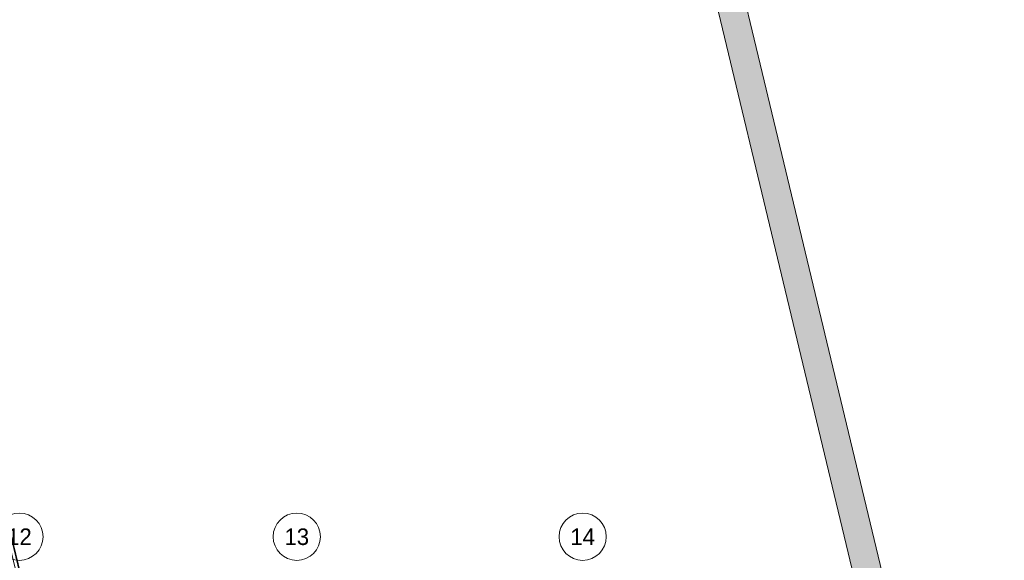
# Model space of a CAD drawing. Header units: millimetres. Extents: x -22000 to 226618, y -100134 to 72379.
# Tile 38 of 44: x 65075 to 85914, y 462 to 11915. Entities that reach past the tile are written whole.
import ezdxf
from ezdxf.enums import TextEntityAlignment as Align

# ---------------------------------------------------------------- set-up
doc = ezdxf.new("R2010")
doc.units = ezdxf.units.MM
doc.header["$MEASUREMENT"] = 0
for name, color, linetype in [('01-01 BAT MITOYEN', 7, 'Continuous'), ('02-01 File _ Axe.Construction', 7, 'Continuous'), ('A-FLOR-HRAL-OTLN.Modèle IFC', 7, 'Continuous')]:
    doc.layers.add(name, color=color, linetype=linetype)
doc.styles.add('STYLE_GENERE_4', font='txt')

# ---------------------------------------------------------------- blocks, each defined once
blk = doc.blocks.new('Mur_1_1', base_point=(66046, 69762))
at = {"layer": '01-01 BAT MITOYEN', "linetype": 'Continuous', "lineweight": 0, "true_color": 0xffffff}
blk.add_hatch(color=7, dxfattribs=at).paths.add_polyline_path([(93145, -40756), (66646, 69834), (66656, 67217), (93153, -43365)])
at = {"layer": '01-01 BAT MITOYEN', "color": 7, "linetype": 'Continuous', "lineweight": 20, "flags": 128}
for points in [[(93145, -40756), (66646, 69834)], [(66046, 69762), (93153, -43365)]]:
    blk.add_lwpolyline(points, dxfattribs=at)
blk = doc.blocks.new('Barrière 57[374]_1', base_point=(61915, -11))
at = {"layer": 'A-FLOR-HRAL-OTLN.Modèle IFC', "color": 7, "linetype": 'Continuous', "lineweight": 18}
for p, q in [((62876, 5279), (63802, 5503)), ((63754, 5424), (63749, 5416)), ((63759, 5433), (63754, 5424)), ((63770, 5450), (63759, 5433)), ((63796, 5492), (63793, 5487)), ((63793, 5487), (64460, 2748)), ((63797, 5495), (63796, 5492)), ((63799, 5497), (63797, 5495)), ((63802, 5503), (63799, 5497)), ((63802, 5503), (64590, 2250)), ((61916, 5047), (62862, 5276)), ((62739, 5172), (63749, 5416)), ((62862, 5276), (62876, 5279)), ((63743, 5407), (62875, 5196)), ((63746, 5411), (63743, 5407)), ((64261, 3267), (63743, 5407)), ((63749, 5416), (63746, 5411)), ((61917, 5043), (61916, 5047)), ((61916, 5030), (61920, 5031)), ((61916, 5030), (61928, 4982)), ((61918, 5039), (61917, 5043)), ((61921, 5025), (61918, 5039)), ((61925, 5012), (61921, 5025)), ((61928, 4997), (61925, 5012)), ((62783, 5174), (61935, 4969)), ((62875, 5196), (62783, 5174)), ((61932, 4982), (61928, 4997)), ((61932, 4983), (61928, 4982)), ((61933, 4975), (61932, 4982)), ((61935, 4969), (61933, 4975)), ((64267, 3244), (64261, 3267)), ((65055, -9), (64267, 3244)), ((65119, 6), (64460, 2748)), ((64590, 2250), (64596, 2227)), ((64596, 2227), (65132, 10)), ((65118, 2), (65069, -10)), ((65104, 3), (65089, -1)), ((65119, 6), (65104, 3)), ((65117, 6), (65118, 2)), ((65126, 8), (65119, 6)), ((65132, 10), (65126, 8)), ((65058, -8), (65055, -9)), ((65062, -7), (65058, -8)), ((65076, -4), (65062, -7)), ((65069, -10), (65069, -6)), ((65089, -1), (65076, -4))]:
    blk.add_line(p, q, dxfattribs=at)
blk = doc.blocks.new('Marque grille standard[389]_1', base_point=(65070, -31547))
at = {"layer": '02-01 File _ Axe.Construction', "color": 7, "linetype": 'Continuous', "lineweight": 5}
blk.add_circle((65070, 962), 500, dxfattribs=at)
at = {"layer": '02-01 File _ Axe.Construction', "color": 7, "lineweight": 9, "style": 'STYLE_GENERE_4'}
for tag, p in [('AC_MarkerText_1_1', (65070, 1137)), ('AC_MarkerText_1_0', (65070, -31872))]:
    blk.add_attdef(tag, text='', height=350, rotation=360, dxfattribs=at).set_placement(p, align=Align.TOP_CENTER)
blk = doc.blocks.new('Marque grille standard[390]_1', base_point=(70940, -31547))
at = {"layer": '02-01 File _ Axe.Construction', "color": 7, "linetype": 'Continuous', "lineweight": 5}
blk.add_circle((70940, 962), 500, dxfattribs=at)
at = {"layer": '02-01 File _ Axe.Construction', "color": 7, "lineweight": 9, "style": 'STYLE_GENERE_4'}
for tag, p in [('AC_MarkerText_1_1', (70940, 1137)), ('AC_MarkerText_1_0', (70940, -31872))]:
    blk.add_attdef(tag, text='', height=350, rotation=360, dxfattribs=at).set_placement(p, align=Align.TOP_CENTER)
blk = doc.blocks.new('Marque grille standard[391]_1', base_point=(76990, -31547))
at = {"layer": '02-01 File _ Axe.Construction', "color": 7, "linetype": 'Continuous', "lineweight": 5}
blk.add_circle((76990, 962), 500, dxfattribs=at)
at = {"layer": '02-01 File _ Axe.Construction', "color": 7, "lineweight": 9, "style": 'STYLE_GENERE_4'}
for tag, p in [('AC_MarkerText_1_1', (76990, 1137)), ('AC_MarkerText_1_0', (76990, -31872))]:
    blk.add_attdef(tag, text='', height=350, rotation=360, dxfattribs=at).set_placement(p, align=Align.TOP_CENTER)

msp = doc.modelspace()

# ---------------------------------------------------------------- block references
at = {"layer": '01-01 BAT MITOYEN', "color": 7, "lineweight": 20}
msp.add_blockref('Mur_1_1', (66046, 69762), dxfattribs=at)
at = {"layer": '02-01 File _ Axe.Construction', "color": 7, "linetype": 'Continuous', "lineweight": 9}
ref = msp.add_blockref('Marque grille standard[389]_1', (65070, -31547), dxfattribs=at)
ref.add_attrib('AC_MarkerText_1_1', '12', dxfattribs={"color": 7, "lineweight": 9, "height": 350, "rotation": 360, "style": 'STYLE_GENERE_4'}).set_placement((65070, 1137), align=Align.TOP_CENTER)
ref = msp.add_blockref('Marque grille standard[390]_1', (70940, -31547), dxfattribs=at)
ref.add_attrib('AC_MarkerText_1_1', '13', dxfattribs={"color": 7, "lineweight": 9, "height": 350, "rotation": 360, "style": 'STYLE_GENERE_4'}).set_placement((70940, 1137), align=Align.TOP_CENTER)
ref = msp.add_blockref('Marque grille standard[391]_1', (76990, -31547), dxfattribs=at)
ref.add_attrib('AC_MarkerText_1_1', '14', dxfattribs={"color": 7, "lineweight": 9, "height": 350, "rotation": 360, "style": 'STYLE_GENERE_4'}).set_placement((76990, 1137), align=Align.TOP_CENTER)
at = {"layer": 'A-FLOR-HRAL-OTLN.Modèle IFC', "color": 7, "linetype": 'Continuous', "lineweight": 18}
msp.add_blockref('Barrière 57[374]_1', (61915, -11), dxfattribs=at)

doc.saveas('drawing.dxf')
